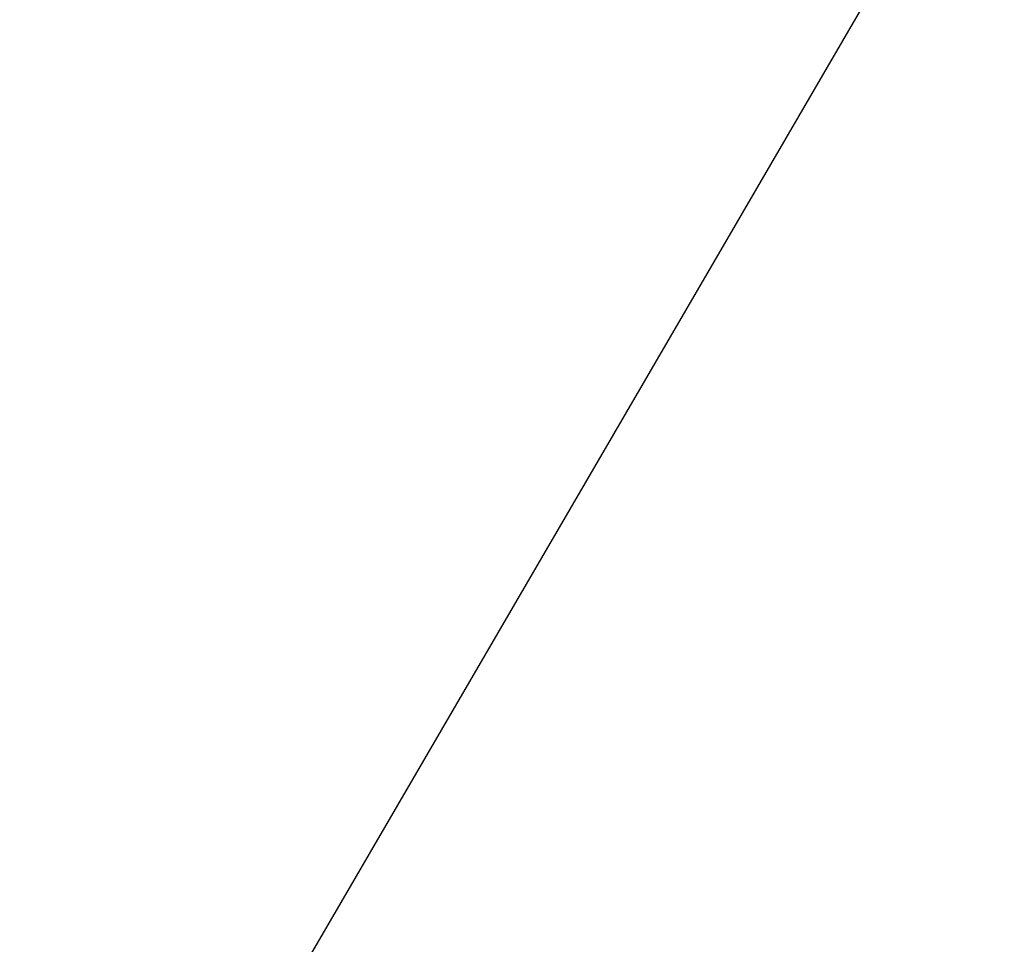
# Model space of a CAD drawing. Header units: millimetres. Extents: x -950 to 950, y -502 to 498.
# Tile 224 of 256: x -668.45 to -666.93, y -332.75 to -331.33. Entities that reach past the tile are written whole.
import ezdxf

# ---------------------------------------------------------------- set-up
doc = ezdxf.new("R2010")
doc.units = ezdxf.units.MM
doc.header["$MEASUREMENT"] = 0
doc.layers.add('KALDEWEI', color=7, linetype='Continuous', true_color=0xffffff)

msp = doc.modelspace()

# ---------------------------------------------------------------- meshes
at = {"layer": 'KALDEWEI'}
mesh = msp.add_polyface(dxfattribs=at)
corners = [(-673.298, -325.629, 528.817), (-673.677, -325.625, 525.351), (-673.677, -325.625, 528.817), (-662.729, -329.213, 524.885), (-662.699, -329.235, 528.817), (-660.925, -330.723, 525), (-665.91, -327.335, 528.817), (-664.701, -327.949, 524.842), (-666.814, -326.946, 524.875), (-669.516, -326.1, 528.817), (-669.052, -326.213, 524.979), (-671.342, -325.773, 525.142), (-545.909, -287.181, 256.646), (-664.169, -272.973, 463.905), (-613.753, -310.025, 463.648), (-626.729, -232.746, 290.817), (-590.286, -252.473, 258.013), (-708.94, -229.423, 464.182), (-630.397, -228.76, 290.817), (-678.678, -326.314, 528.817), (-673.677, -325.692, 529.545), (-673.677, -325.625, 528.817), (-673.677, -329.625, 532.817), (-677.793, -329.464, 532.75), (-677.597, -330.165, 532.817), (-673.677, -328.898, 532.75), (-673.677, -328.153, 532.536), (-677.995, -328.748, 532.536), (-673.677, -327.437, 532.165), (-678.188, -328.058, 532.165), (-673.677, -326.797, 531.646), (-678.361, -327.442, 531.646), (-673.677, -326.277, 531.006), (-678.502, -326.942, 531.006), (-673.677, -325.906, 530.29), (-678.602, -326.584, 530.29), (-678.66, -326.378, 529.545), (-683.481, -328.436, 528.817), (-683.445, -328.493, 529.545), (-687.494, -331.823, 528.817), (-687.444, -331.867, 529.545), (-683.332, -328.675, 530.29), (-687.284, -332.01, 530.29), (-683.135, -328.989, 531.006), (-687.007, -332.257, 531.006), (-682.86, -329.43, 531.646), (-682.521, -329.972, 532.165), (-682.141, -330.58, 532.536), (-622.336, -225.826, 290.817), (-626.729, -232.746, 290.817), (-620.625, -230.524, 290.817), (-630.397, -228.76, 290.817), (-618.099, -229.605, 290.636), (-618.942, -224.591, 290.488), (-620.625, -230.524, 290.817)]
mesh.append_faces([[corners[k] for k in face] for face in [(0, 1, 2, 2), (3, 4, 5, 5), (3, 6, 4, 4), (7, 6, 3, 3), (8, 6, 7, 7), (8, 9, 6, 6), (10, 9, 8, 8), (11, 9, 10, 10), (11, 0, 9, 9), (1, 0, 11, 11), (12, 13, 14, 14), (15, 13, 16, 16), (15, 17, 13, 13), (18, 17, 15, 15), (19, 20, 21, 21), (22, 23, 24, 24), (25, 23, 22, 22), (26, 23, 25, 25), (26, 27, 23, 23), (28, 27, 26, 26), (28, 29, 27, 27), (30, 29, 28, 28), (30, 31, 29, 29), (32, 31, 30, 30), (32, 33, 31, 31), (34, 33, 32, 32), (34, 35, 33, 33), (20, 35, 34, 34), (20, 36, 35, 35), (19, 36, 20, 20), (37, 36, 19, 19), (37, 38, 36, 36), (39, 38, 37, 37), (40, 41, 38, 38), (42, 43, 41, 41), (44, 45, 43, 43), (38, 35, 36, 36), (35, 38, 41, 41), (41, 33, 35, 35), (33, 41, 43, 43), (43, 31, 33, 33), (31, 43, 45, 45), (45, 29, 31, 31), (29, 45, 46, 46), (46, 27, 29, 29), (27, 46, 47, 47), (47, 23, 27, 27), (48, 49, 50, 50), (49, 48, 51, 51), (52, 53, 54, 54)]])
mesh = msp.add_polyface(dxfattribs=at)
corners = [(-669.062, -334.678, 518.886), (-671.003, -333.972, 519.093), (-671.004, -333.957, 518.923), (-669.067, -334.692, 519.055), (-667.307, -335.761, 518.907), (-670.849, -333.279, 518.136), (-668.69, -333.912, 518.064), (-668.763, -334.06, 518.1), (-670.808, -333.118, 518.101), (-673.029, -332.918, 518.22), (-669.042, -334.637, 518.714), (-669.009, -334.567, 518.548), (-667.276, -335.727, 518.735), (-668.961, -334.469, 518.396), (-667.225, -335.667, 518.569), (-668.902, -334.346, 518.268), (-667.156, -335.582, 518.417), (-668.835, -334.208, 518.168), (-667.071, -335.475, 518.288), (-666.975, -335.353, 518.189), (-670.997, -333.911, 518.751), (-673.041, -333.583, 518.835), (-670.981, -333.833, 518.584), (-673.044, -333.501, 518.666), (-670.958, -333.725, 518.431), (-673.045, -333.387, 518.513), (-670.926, -333.591, 518.303), (-673.042, -333.246, 518.384), (-670.889, -333.44, 518.203), (-673.037, -333.087, 518.285), (-671.003, -333.972, 519.093), (-670.869, -334.008, 522.817), (-672.872, -333.656, 522.817), (-669.067, -334.692, 519.055), (-669.075, -334.688, 522.817), (-667.434, -335.683, 522.817), (-673.241, -341.765, 532.817), (-667.09, -331.208, 532.817), (-670.452, -329.989, 532.817)]
mesh.append_faces([[corners[k] for k in face] for face in [(0, 1, 2, 2), (0, 3, 1, 1), (4, 3, 0, 0), (5, 6, 7, 7), (5, 8, 6, 6), (9, 8, 5, 5), (10, 4, 0, 0), (11, 12, 10, 10), (13, 14, 11, 11), (15, 16, 13, 13), (17, 18, 15, 15), (7, 19, 17, 17), (0, 20, 10, 10), (20, 0, 2, 2), (2, 21, 20, 20), (10, 22, 11, 11), (22, 10, 20, 20), (20, 23, 22, 22), (11, 24, 13, 13), (24, 11, 22, 22), (22, 25, 24, 24), (13, 26, 15, 15), (26, 13, 24, 24), (24, 27, 26, 26), (15, 28, 17, 17), (28, 15, 26, 26), (26, 29, 28, 28), (17, 5, 7, 7), (5, 17, 28, 28), (28, 9, 5, 5), (30, 31, 32, 32), (33, 31, 30, 30), (33, 34, 31, 31), (33, 35, 34, 34), (36, 37, 38, 38)]])

doc.saveas('drawing.dxf')
